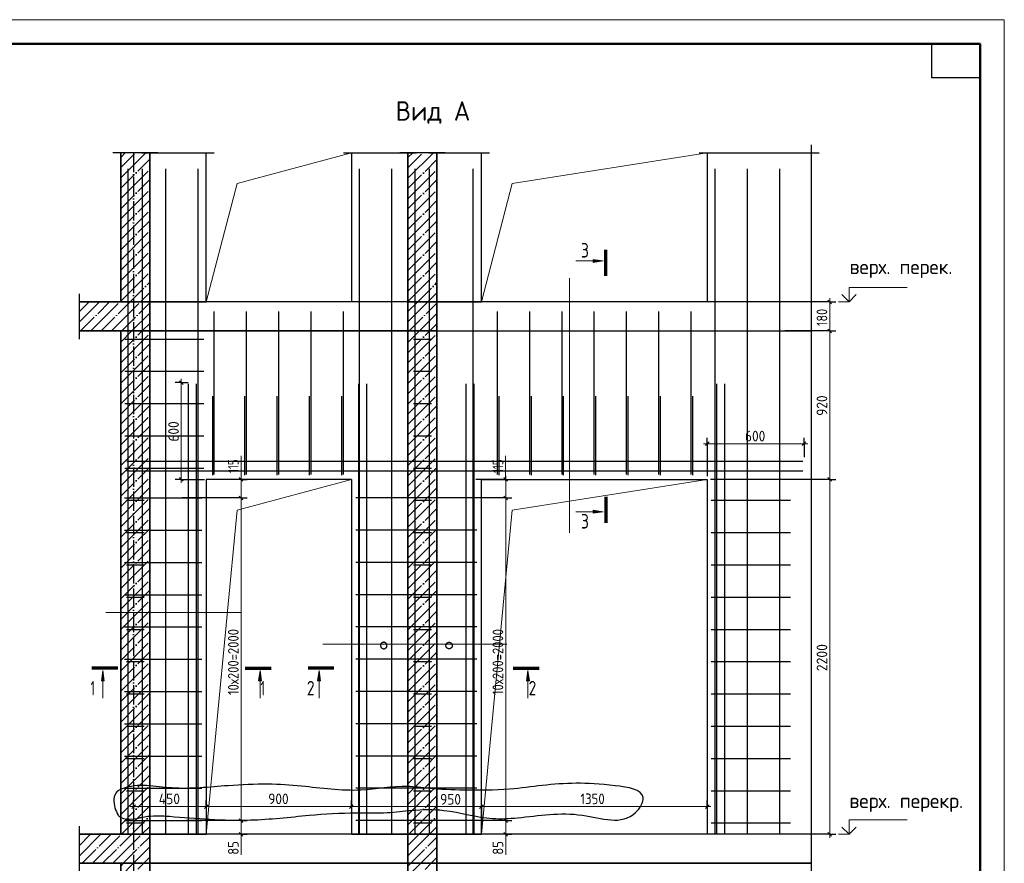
# Model space of a CAD drawing. Header units: millimetres. Extents: x -49773 to 2322955, y -3321 to 58485.
# Tile 254 of 256: x 1030300 to 1050641, y 39618 to 57049. Entities that reach past the tile are written whole.
import ezdxf

# ---------------------------------------------------------------- set-up
doc = ezdxf.new("R2010")
doc.units = ezdxf.units.MM
doc.linetypes.add('______11', pattern=[500, 400, -50, 0, -50])
doc.linetypes.add('______5', pattern=[1100, 800, -100, 100, -100])
for name, color, linetype, lineweight in [('Standard', 7, 'Continuous', 25), ('Арм.стержн. Арматура края', 96, 'Continuous', 35), ('Арм.стержн. вертикальными 1', 22, 'Continuous', 35), ('Арм.стержн. Доп. арматура', 180, 'Continuous', 35), ('Арм.стержн. Хомут', 240, 'Continuous', 35), ('Высотная отметки_ общее', 7, 'Continuous', 13), ('Перекрытие_ общее', 7, 'Continuous', 35), ('Размерная линия_ общее', 7, 'Continuous', 13), ('Стена_ общее', 7, 'Continuous', 35), ('тонкая', 7, 'Continuous', 25)]:
    doc.layers.add(name, color=color, linetype=linetype, lineweight=lineweight)
doc.layers.add('Осевая линия_ общее', color=7, linetype='______5', lineweight=13, true_color=0xa0a0a0)
doc.styles.add('ISOCPEUR', font='txt')

msp = doc.modelspace()

# ---------------------------------------------------------------- hatches: boundary and pattern name
at = {"layer": 'Standard', "linetype": 'Continuous', "lineweight": 13, "transparency": 33554687}
for points in [[(1042144.4, 52095.4), (1042354.4, 52065.4), (1042144.4, 52035.4)], [(1042144.4, 46913.6), (1042354.4, 46883.6), (1042144.4, 46853.6)], [(1031988.1, 43388.5), (1032018.1, 43598.5), (1032048.1, 43388.5)], [(1035236.6, 43388.5), (1035266.6, 43598.5), (1035296.6, 43388.5)], [(1036454.8, 43388.5), (1036484.8, 43598.5), (1036514.8, 43388.5)], [(1040769.9, 43388.5), (1040799.9, 43598.5), (1040829.9, 43388.5)]]:
    msp.add_hatch(color=7, dxfattribs=at).paths.add_polyline_path(points, flags=16)

# ---------------------------------------------------------------- linework, layer by layer
at = {"layer": 'Standard', "color": 7, "linetype": 'Continuous', "lineweight": 25, "transparency": 33554687}
for p, q in [((1046651.7, 54465.7), (1046651.7, 51051.4)), ((1033154, 54299), (1032220.6, 54299)), ((1032820.6, 54299), (1034320.6, 54299)), ((1036987.3, 54299), (1038487.3, 54299)), ((1039087.3, 54299), (1038154, 54299)), ((1038754, 54299), (1040004, 54299)), ((1044337.3, 54299), (1046818.4, 54299)), ((1031526.2, 51384.7), (1031526.2, 50451.4)), ((1046651.7, 51384.7), (1046651.7, 50451.4)), ((1046651.7, 50784.7), (1046651.7, 40051.4)), ((1031526.2, 40384.7), (1031526.2, 39451.4)), ((1046651.7, 40384.7), (1046651.7, 39451.4)), ((1046651.7, 39784.7), (1046651.7, 38900.6))]:
    msp.add_line(p, q, dxfattribs=at)
at = {"layer": 'Standard', "color": 253, "linetype": '______11', "lineweight": 35, "true_color": 0xababab, "transparency": 33554687}
for p, q in [((1032387.3, 53992.8), (1032693.6, 54299)), ((1032387.3, 53568.5), (1032987.3, 54168.5)), ((1038320.6, 53986.4), (1038633.3, 54299)), ((1038320.6, 53562.1), (1038920.6, 54162.1)), ((1032387.3, 53144.2), (1032987.3, 53744.2)), ((1038320.6, 53137.9), (1038920.6, 53737.9)), ((1032387.3, 52720), (1032987.3, 53320)), ((1038320.6, 52713.6), (1038920.6, 53313.6)), ((1032387.3, 52295.7), (1032987.3, 52895.7)), ((1038320.6, 52289.3), (1038920.6, 52889.3)), ((1032387.3, 51871.4), (1032987.3, 52471.4)), ((1038320.6, 51865.1), (1038920.6, 52465.1)), ((1032387.3, 51447.2), (1032987.3, 52047.2)), ((1038320.6, 51440.8), (1038920.6, 52040.8)), ((1032582.5, 51218), (1032987.3, 51622.9)), ((1038522.2, 51218), (1038920.6, 51616.5)), ((1032387.3, 50174.4), (1032831, 50618)), ((1032387.3, 50598.6), (1032406.7, 50618)), ((1038320.6, 50168), (1038770.7, 50618)), ((1038320.6, 50592.3), (1038346.4, 50618)), ((1032387.3, 49750.1), (1032987.3, 50350.1)), ((1038320.6, 49743.7), (1038920.6, 50343.7)), ((1032387.3, 49325.8), (1032987.3, 49925.8)), ((1038320.6, 49319.5), (1038920.6, 49919.5)), ((1032387.3, 48901.6), (1032987.3, 49501.6)), ((1038320.6, 48895.2), (1038920.6, 49495.2)), ((1032387.3, 48477.3), (1032987.3, 49077.3)), ((1038320.6, 48470.9), (1038920.6, 49071)), ((1032387.3, 48053.1), (1032987.3, 48653)), ((1038320.6, 48046.7), (1038920.6, 48646.7)), ((1032387.3, 47628.8), (1032987.3, 48228.8)), ((1038320.6, 47622.4), (1038920.6, 48222.4)), ((1032387.3, 47204.5), (1032987.3, 47804.5)), ((1038320.6, 47198.2), (1038920.6, 47798.2)), ((1032387.3, 46780.3), (1032987.3, 47380.3)), ((1038320.6, 46773.9), (1038920.6, 47373.9)), ((1032387.3, 46356), (1032987.3, 46956)), ((1038320.6, 46349.6), (1038920.6, 46949.6)), ((1032387.3, 45931.7), (1032987.3, 46531.7)), ((1038320.6, 45925.4), (1038920.6, 46525.4)), ((1032387.3, 45507.5), (1032987.3, 46107.5)), ((1038320.6, 45501.1), (1038920.6, 46101.1)), ((1032387.3, 45083.2), (1032987.3, 45683.2)), ((1038320.6, 45076.8), (1038920.6, 45676.8)), ((1032387.3, 44658.9), (1032987.3, 45258.9)), ((1038320.6, 44652.6), (1038920.6, 45252.6)), ((1032387.3, 44234.7), (1032987.3, 44834.7)), ((1038320.6, 44228.3), (1038920.6, 44828.3)), ((1032387.3, 43810.4), (1032987.3, 44410.4)), ((1038320.6, 43804), (1038920.6, 44404)), ((1032387.3, 43386.2), (1032987.3, 43986.1)), ((1038320.6, 43379.8), (1038920.6, 43979.8)), ((1032387.3, 42961.9), (1032987.3, 43561.9)), ((1038320.6, 42955.5), (1038920.6, 43555.5)), ((1032387.3, 42537.6), (1032987.3, 43137.6)), ((1038320.6, 42531.3), (1038920.6, 43131.3)), ((1032387.3, 42113.4), (1032987.3, 42713.4)), ((1038320.6, 42107), (1038920.6, 42707)), ((1032387.3, 41689.1), (1032987.3, 42289.1)), ((1038320.6, 41682.7), (1038920.6, 42282.7)), ((1032387.3, 41264.8), (1032987.3, 41864.8)), ((1038320.6, 41258.5), (1038920.6, 41858.5)), ((1032387.3, 40840.6), (1032987.3, 41440.6)), ((1038320.6, 40834.2), (1038920.6, 41434.2)), ((1032387.3, 40416.3), (1032987.3, 41016.3)), ((1038320.6, 40409.9), (1038920.6, 41009.9)), ((1032613.3, 40218), (1032987.3, 40592)), ((1038553, 40218), (1038920.6, 40585.7)), ((1032387.3, 39567.8), (1032437.6, 39618)), ((1032387.3, 39143.5), (1032861.9, 39618)), ((1038320.6, 39561.4), (1038377.3, 39618)), ((1038320.6, 39137.1), (1038801.6, 39618))]:
    msp.add_line(p, q, dxfattribs=at)
at = {"layer": 'Standard', "color": 253, "linetype": '______5', "lineweight": 35, "true_color": 0xababab, "transparency": 33554687}
for p, q in [((1032387.3, 53780.6), (1032905.7, 54299)), ((1032387.3, 54204.9), (1032481.4, 54299)), ((1038320.6, 53774.3), (1038845.4, 54299)), ((1038320.6, 54198.5), (1038421.1, 54299)), ((1032387.3, 53356.4), (1032987.3, 53956.4)), ((1038320.6, 53350), (1038920.6, 53950)), ((1032387.3, 52932.1), (1032987.3, 53532.1)), ((1038320.6, 52925.7), (1038920.6, 53525.7)), ((1032387.3, 52507.8), (1032987.3, 53107.8)), ((1038320.6, 52501.5), (1038920.6, 53101.5)), ((1032387.3, 52083.6), (1032987.3, 52683.6)), ((1038320.6, 52077.2), (1038920.6, 52677.2)), ((1032387.3, 51659.3), (1032987.3, 52259.3)), ((1038320.6, 51652.9), (1038920.6, 52252.9)), ((1032387.3, 51235), (1032987.3, 51835)), ((1038320.6, 51228.7), (1038920.6, 51828.7)), ((1032794.6, 51218), (1032987.3, 51410.8)), ((1038734.3, 51218), (1038920.6, 51404.4)), ((1032387.3, 50386.5), (1032618.9, 50618)), ((1032387.3, 49962.2), (1032987.3, 50562.2)), ((1038320.6, 50380.1), (1038558.5, 50618)), ((1038320.6, 49955.9), (1038920.6, 50555.9)), ((1032387.3, 49538), (1032987.3, 50138)), ((1038320.6, 49531.6), (1038920.6, 50131.6)), ((1032387.3, 49113.7), (1032987.3, 49713.7)), ((1038320.6, 49107.3), (1038920.6, 49707.3)), ((1032387.3, 48689.5), (1032987.3, 49289.5)), ((1038320.6, 48683.1), (1038920.6, 49283.1)), ((1032387.3, 48265.2), (1032987.3, 48865.2)), ((1038320.6, 48258.8), (1038920.6, 48858.8)), ((1032387.3, 47840.9), (1032987.3, 48440.9)), ((1038320.6, 47834.6), (1038920.6, 48434.6)), ((1032387.3, 47416.7), (1032987.3, 48016.7)), ((1038320.6, 47410.3), (1038920.6, 48010.3)), ((1032387.3, 46992.4), (1032987.3, 47592.4)), ((1038320.6, 46986), (1038920.6, 47586)), ((1032387.3, 46568.1), (1032987.3, 47168.1)), ((1038320.6, 46561.8), (1038920.6, 47161.8)), ((1032387.3, 46143.9), (1032987.3, 46743.9)), ((1038320.6, 46137.5), (1038920.6, 46737.5)), ((1032387.3, 45719.6), (1032987.3, 46319.6)), ((1038320.6, 45713.2), (1038920.6, 46313.2)), ((1032387.3, 45295.3), (1032987.3, 45895.3)), ((1038320.6, 45289), (1038920.6, 45889)), ((1032387.3, 44871.1), (1032987.3, 45471.1)), ((1038320.6, 44864.7), (1038920.6, 45464.7)), ((1032387.3, 44446.8), (1032987.3, 45046.8)), ((1038320.6, 44440.4), (1038920.6, 45040.4)), ((1032387.3, 44022.5), (1032987.3, 44622.5)), ((1038320.6, 44016.2), (1038920.6, 44616.2)), ((1032387.3, 43598.3), (1032987.3, 44198.3)), ((1038320.6, 43591.9), (1038920.6, 44191.9)), ((1032387.3, 43174), (1032987.3, 43774)), ((1038320.6, 43167.7), (1038920.6, 43767.7)), ((1032387.3, 42749.7), (1032987.3, 43349.7)), ((1038320.6, 42743.4), (1038920.6, 43343.4)), ((1032387.3, 42325.5), (1032987.3, 42925.5)), ((1038320.6, 42319.1), (1038920.6, 42919.1)), ((1032387.3, 41901.2), (1032987.3, 42501.2)), ((1038320.6, 41894.9), (1038920.6, 42494.9)), ((1032387.3, 41477), (1032987.3, 42077)), ((1038320.6, 41470.6), (1038920.6, 42070.6)), ((1032387.3, 41052.7), (1032987.3, 41652.7)), ((1038320.6, 41046.3), (1038920.6, 41646.3)), ((1032387.3, 40628.4), (1032987.3, 41228.4)), ((1038320.6, 40622.1), (1038920.6, 41222.1)), ((1032401.2, 40218), (1032987.3, 40804.2)), ((1038340.9, 40218), (1038920.6, 40797.8)), ((1032825.4, 40218), (1032987.3, 40379.9)), ((1038765.1, 40218), (1038920.6, 40373.5)), ((1032387.3, 39355.6), (1032649.7, 39618)), ((1038320.6, 39349.3), (1038589.4, 39618))]:
    msp.add_line(p, q, dxfattribs=at)
at = {"layer": 'Standard', "color": 7, "linetype": 'Continuous', "lineweight": 35, "transparency": 33554687}
for p, q in [((1032387.3, 54299), (1032387.3, 51218)), ((1032987.3, 51218), (1032987.3, 54299)), ((1038320.6, 54299), (1038320.6, 51218)), ((1038920.6, 51218), (1038920.6, 54299)), ((1032387.3, 51218), (1031526.2, 51218)), ((1032987.3, 50618), (1032987.3, 51218)), ((1038320.6, 51218), (1038320.6, 50618)), ((1038920.6, 50618), (1038920.6, 51218)), ((1031526.2, 50618), (1032387.3, 50618)), ((1032387.3, 50618), (1032387.3, 40218)), ((1032987.3, 40218), (1032987.3, 50618)), ((1038320.6, 50618), (1038320.6, 40218)), ((1038920.6, 40218), (1038920.6, 50618)), ((1032387.3, 40218), (1031526.2, 40218)), ((1032987.3, 39618), (1032987.3, 40218)), ((1038320.6, 40218), (1038320.6, 39618)), ((1038920.6, 39618), (1038920.6, 40218)), ((1031526.2, 39618), (1032387.3, 39618)), ((1032387.3, 39618), (1032387.3, 39067.3)), ((1032987.3, 39067.3), (1032987.3, 39618)), ((1038320.6, 39618), (1038320.6, 39067.3)), ((1038920.6, 39067.3), (1038920.6, 39618))]:
    msp.add_line(p, q, dxfattribs=at)
at = {"layer": 'Standard', "color": 7, "linetype": 'Continuous', "lineweight": 70, "transparency": 33554687}
for p, q in [((1042407.7, 51757.8), (1042407.7, 52293.8)), ((1042407.7, 47191.1), (1042407.7, 46655.1)), ((1032325.7, 43651.8), (1031789.7, 43651.8)), ((1034959, 43651.8), (1035495, 43651.8)), ((1036792.3, 43651.8), (1036256.4, 43651.8)), ((1040492.3, 43651.8), (1041028.3, 43651.8))]:
    msp.add_line(p, q, dxfattribs=at)
at = {"layer": 'Standard', "color": 7, "linetype": 'Continuous', "lineweight": 13, "transparency": 33554687}
for p, q in [((1042144.4, 52035.4), (1042144.4, 52095.4)), ((1042144.4, 52095.4), (1042354.4, 52065.4)), ((1042354.4, 52065.4), (1041789.1, 52065.4)), ((1042144.4, 52065.4), (1042129.4, 52065.4)), ((1042354.4, 52065.4), (1042144.4, 52035.4)), ((1042354.4, 52065.4), (1042354.4, 52065.4)), ((1042354.4, 52065.4), (1042354.4, 52065.4)), ((1042354.4, 52065.4), (1042354.4, 52065.4)), ((1042354.4, 46883.6), (1041789.1, 46883.6)), ((1042144.4, 46883.6), (1042129.4, 46883.6)), ((1042144.4, 46853.6), (1042144.4, 46913.6)), ((1042144.4, 46913.6), (1042354.4, 46883.6)), ((1042354.4, 46883.6), (1042144.4, 46853.6)), ((1042354.4, 46883.6), (1042354.4, 46883.6)), ((1042354.4, 46883.6), (1042354.4, 46883.6)), ((1042354.4, 46883.6), (1042354.4, 46883.6)), ((1031988.1, 43388.5), (1032018.1, 43598.5)), ((1032018.1, 43598.5), (1032018.1, 43033.1)), ((1032018.1, 43598.5), (1032018.1, 43598.5)), ((1032018.1, 43598.5), (1032018.1, 43598.5)), ((1032018.1, 43598.5), (1032018.1, 43598.5)), ((1032018.1, 43598.5), (1032048.1, 43388.5)), ((1035236.6, 43388.5), (1035266.6, 43598.5)), ((1035266.6, 43598.5), (1035266.6, 43033.1)), ((1035266.6, 43598.5), (1035266.6, 43598.5)), ((1035266.6, 43598.5), (1035266.6, 43598.5)), ((1035266.6, 43598.5), (1035266.6, 43598.5)), ((1035266.6, 43598.5), (1035296.6, 43388.5)), ((1036454.8, 43388.5), (1036484.8, 43598.5)), ((1036484.8, 43598.5), (1036484.8, 43033.1)), ((1036484.8, 43598.5), (1036484.8, 43598.5)), ((1036484.8, 43598.5), (1036484.8, 43598.5)), ((1036484.8, 43598.5), (1036484.8, 43598.5)), ((1036484.8, 43598.5), (1036514.8, 43388.5)), ((1040769.9, 43388.5), (1040799.9, 43598.5)), ((1040799.9, 43598.5), (1040799.9, 43033.1)), ((1040799.9, 43598.5), (1040799.9, 43598.5)), ((1040799.9, 43598.5), (1040799.9, 43598.5)), ((1040799.9, 43598.5), (1040799.9, 43598.5)), ((1040799.9, 43598.5), (1040829.9, 43388.5)), ((1032048.1, 43388.5), (1031988.1, 43388.5)), ((1032018.1, 43388.5), (1032018.1, 43373.5)), ((1035296.6, 43388.5), (1035236.6, 43388.5)), ((1035266.6, 43388.5), (1035266.6, 43373.5)), ((1036514.8, 43388.5), (1036454.8, 43388.5)), ((1036484.8, 43388.5), (1036484.8, 43373.5)), ((1040829.9, 43388.5), (1040769.9, 43388.5)), ((1040799.9, 43388.5), (1040799.9, 43373.5))]:
    msp.add_line(p, q, dxfattribs=at)
at = {"layer": 'Standard', "color": 52, "linetype": 'Continuous', "lineweight": 13, "transparency": 33554687}
for p, q in [((1041658.8, 51710.1), (1041658.8, 46443.4)), ((1032076.3, 44799), (1034876.3, 44799)), ((1036563.3, 44146.7), (1040363.3, 44146.7))]:
    msp.add_line(p, q, dxfattribs=at)
at = {"layer": 'Standard', "color": 253, "linetype": '______11', "lineweight": 13, "true_color": 0xababab, "transparency": 33554687}
for p, q in [((1031526.2, 51010.3), (1031733.9, 51218)), ((1031558.2, 50618), (1032158.2, 51218)), ((1031982.5, 50618), (1032582.4, 51218)), ((1032406.7, 50618), (1032987.3, 51198.6)), ((1038320.6, 51016.5), (1038522.2, 51218)), ((1038346.4, 50618), (1038920.6, 51192.3)), ((1032831, 50618), (1032987.3, 50774.4)), ((1038770.7, 50618), (1038920.6, 50768)), ((1031526.2, 39979.5), (1031764.8, 40218)), ((1031589.1, 39618), (1032189.1, 40218)), ((1032013.3, 39618), (1032613.3, 40218)), ((1032437.6, 39618), (1032987.3, 40167.8)), ((1038320.6, 39985.7), (1038553, 40218)), ((1038377.3, 39618), (1038920.6, 40161.4)), ((1032861.9, 39618), (1032987.3, 39743.5)), ((1038801.5, 39618), (1038920.6, 39737.1))]:
    msp.add_line(p, q, dxfattribs=at)
at = {"layer": 'Standard', "color": 253, "linetype": '______5', "lineweight": 13, "true_color": 0xababab, "transparency": 33554687}
for p, q in [((1031526.2, 50798.2), (1031946.1, 51218)), ((1031770.3, 50618), (1032370.3, 51218)), ((1032194.6, 50618), (1032794.6, 51218)), ((1038320.6, 50804.4), (1038734.3, 51218)), ((1032618.9, 50618), (1032987.3, 50986.5)), ((1038558.5, 50618), (1038920.6, 50980.1)), ((1031526.2, 40191.6), (1031552.7, 40218)), ((1031526.2, 39767.3), (1031976.9, 40218)), ((1031801.2, 39618), (1032401.2, 40218)), ((1032225.4, 39618), (1032825.4, 40218)), ((1038320.6, 40197.8), (1038340.9, 40218)), ((1038320.6, 39773.5), (1038765.2, 40218)), ((1032649.7, 39618), (1032987.3, 39955.6)), ((1038589.4, 39618), (1038920.6, 39949.3))]:
    msp.add_line(p, q, dxfattribs=at)
at = {"layer": 'Standard', "color": 7, "linetype": 'Continuous', "lineweight": 13, "transparency": 33554687}
msp.add_lwpolyline([(1008641.1, -2350.8), (1050641.1, -2350.8), (1050641.1, 57049.2), (1008641.1, 57049.2), (1008641.1, -2350.8)], close=True, dxfattribs=at)
at = {"layer": 'Standard', "color": 7, "linetype": 'Continuous', "lineweight": 50, "transparency": 33554687}
msp.add_lwpolyline([(1010641.1, 56549.2), (1050141.1, 56549.2), (1050141.1, -1850.8), (1010641.1, -1850.8), (1010641.1, 56549.2)], close=True, dxfattribs=at)
at = {"layer": 'Standard', "color": 7, "linetype": 'Continuous', "lineweight": 25, "transparency": 33554687}
msp.add_lwpolyline([(1050141.1, 56549.2), (1050141.1, 55849.2), (1049141.1, 55849.2), (1049141.1, 56549.2), (1050141.1, 56549.2)], close=True, dxfattribs=at)
at = {"layer": 'Standard', "color": 7, "linetype": 'Continuous', "lineweight": 13, "transparency": 33554687}
for points in [[(1034154, 51218), (1034790.4, 53662.6), (1037154, 54299)], [(1039837.3, 51218), (1040473.7, 53662.6), (1044504, 54299)], [(1034154, 40218), (1034790.4, 46915), (1037154, 47551.4)], [(1039837.3, 40218), (1040473.7, 46915), (1044504, 47551.4)]]:
    msp.add_lwpolyline(points, dxfattribs=at)
at = {"layer": 'Арм.стержн. Арматура края', "color": 4, "linetype": 'Continuous', "lineweight": 25, "transparency": 33554687}
for p, q in [((1032470.6, 50451.4), (1034104, 50451.4)), ((1032504, 50451.4), (1032870.6, 50451.4)), ((1038437.3, 50451.4), (1038804, 50451.4)), ((1032470.6, 49784.7), (1034104, 49784.7)), ((1032504, 49784.7), (1032870.6, 49784.7)), ((1038437.3, 49784.7), (1038804, 49784.7)), ((1034287.3, 47634.7), (1034287.3, 49268)), ((1034954, 47634.7), (1034954, 49268)), ((1035620.6, 47634.7), (1035620.6, 49268)), ((1036287.3, 47634.7), (1036287.3, 49268)), ((1036954, 47634.7), (1036954, 49268)), ((1040204, 47634.7), (1040204, 49268)), ((1040870.6, 47634.7), (1040870.6, 49268)), ((1041537.3, 47634.7), (1041537.3, 49268)), ((1042204, 47634.7), (1042204, 49268)), ((1042870.6, 47634.7), (1042870.6, 49268)), ((1043537.3, 47634.7), (1043537.3, 49268)), ((1044204, 47634.7), (1044204, 49268)), ((1032470.6, 49118), (1034104, 49118)), ((1032504, 49118), (1032870.6, 49118)), ((1038437.3, 49118), (1038804, 49118)), ((1032470.6, 48451.4), (1034104, 48451.4)), ((1032504, 48451.4), (1032870.6, 48451.4)), ((1038437.3, 48451.4), (1038804, 48451.4)), ((1032470.6, 47784.7), (1034104, 47784.7)), ((1032504, 47784.7), (1032870.6, 47784.7)), ((1038437.3, 47784.7), (1038804, 47784.7)), ((1032504, 47118), (1032870.6, 47118)), ((1038437.3, 47118), (1038804, 47118)), ((1044587.3, 47118), (1046220.6, 47118)), ((1032504, 46451.4), (1032870.6, 46451.4)), ((1038437.3, 46451.4), (1038804, 46451.4)), ((1044587.3, 46451.4), (1046220.6, 46451.4)), ((1032504, 45784.7), (1032870.6, 45784.7)), ((1038437.3, 45784.7), (1038804, 45784.7)), ((1044587.3, 45784.7), (1046220.6, 45784.7)), ((1032504, 45118), (1032870.6, 45118)), ((1038437.3, 45118), (1038804, 45118)), ((1044587.3, 45118), (1046220.6, 45118)), ((1032504, 44451.4), (1032870.6, 44451.4)), ((1038437.3, 44451.4), (1038804, 44451.4)), ((1044587.3, 44451.4), (1046220.6, 44451.4)), ((1032504, 43784.7), (1032870.6, 43784.7)), ((1038437.3, 43784.7), (1038804, 43784.7)), ((1044587.3, 43784.7), (1046220.6, 43784.7)), ((1032504, 43118), (1032870.6, 43118)), ((1038437.3, 43118), (1038804, 43118)), ((1044587.3, 43118), (1046220.6, 43118)), ((1032504, 42451.4), (1032870.6, 42451.4)), ((1038437.3, 42451.4), (1038804, 42451.4)), ((1044587.3, 42451.4), (1046220.6, 42451.4)), ((1032504, 41784.7), (1032870.6, 41784.7)), ((1038437.3, 41784.7), (1038804, 41784.7)), ((1044587.3, 41784.7), (1046220.6, 41784.7)), ((1032504, 41118), (1032870.6, 41118)), ((1038437.3, 41118), (1038804, 41118)), ((1044587.3, 41118), (1046220.6, 41118)), ((1032504, 40451.4), (1032870.6, 40451.4)), ((1038437.3, 40451.4), (1038804, 40451.4)), ((1044587.3, 40451.4), (1046220.6, 40451.4))]:
    msp.add_line(p, q, dxfattribs=at)
at = {"layer": 'Арм.стержн. вертикальными 1', "color": 4, "linetype": 'Continuous', "lineweight": 25, "transparency": 33554687}
for p, q in [((1032537.2, 40234.7), (1032537.2, 53968)), ((1032537.2, 40234.7), (1032537.2, 53968)), ((1032537.2, 40234.7), (1032537.2, 53968)), ((1032835.7, 40234.7), (1032835.7, 53968)), ((1032835.7, 40234.7), (1032835.7, 53968)), ((1032835.7, 40234.7), (1032835.7, 53968)), ((1033320.6, 40234.7), (1033320.6, 53968)), ((1033320.6, 40234.7), (1033320.6, 53968)), ((1033987.3, 40234.7), (1033987.3, 53968)), ((1033987.3, 40234.7), (1033987.3, 53968)), ((1037320.6, 40234.7), (1037320.6, 53968)), ((1037320.6, 40234.7), (1037320.6, 53968)), ((1037987.2, 40234.7), (1037987.2, 53968)), ((1037987.2, 40234.7), (1037987.2, 53968)), ((1038470.6, 40234.7), (1038470.6, 53968)), ((1038470.6, 40234.7), (1038470.6, 53968)), ((1038470.6, 40234.7), (1038470.6, 53968)), ((1038769, 40234.7), (1038769, 53968)), ((1038769, 40234.7), (1038769, 53968)), ((1038769, 40234.7), (1038769, 53968)), ((1039670.6, 40234.7), (1039670.6, 53968)), ((1039670.6, 40234.7), (1039670.6, 53968)), ((1044670.6, 40234.7), (1044670.6, 53968)), ((1044670.6, 40234.7), (1044670.6, 53968)), ((1045337.3, 40234.7), (1045337.3, 53968)), ((1045337.3, 40234.7), (1045337.3, 53968)), ((1046004, 40234.7), (1046004, 53968)), ((1046004, 40234.7), (1046004, 53968)), ((1034320.6, 47651.4), (1034320.6, 51018)), ((1034987.3, 47651.4), (1034987.3, 51018)), ((1035654, 47651.4), (1035654, 51018)), ((1036320.6, 47651.4), (1036320.6, 51018)), ((1036987.3, 47651.4), (1036987.3, 51018)), ((1040170.6, 47651.4), (1040170.6, 51018)), ((1040837.3, 47651.4), (1040837.3, 51018)), ((1041504, 47651.4), (1041504, 51018)), ((1042170.6, 47651.4), (1042170.6, 51018)), ((1042837.3, 47651.4), (1042837.3, 51018)), ((1043504, 47651.4), (1043504, 51018)), ((1044170.6, 47651.4), (1044170.6, 51018)), ((1034320.6, 47651.4), (1034320.6, 50751.4)), ((1034987.3, 47651.4), (1034987.3, 50751.4)), ((1035654, 47651.4), (1035654, 50751.4)), ((1036320.6, 47651.4), (1036320.6, 50751.4)), ((1036987.3, 47651.4), (1036987.3, 50751.4)), ((1040170.6, 47651.4), (1040170.6, 50751.4)), ((1040837.3, 47651.4), (1040837.3, 50751.4)), ((1041504, 47651.4), (1041504, 50751.4)), ((1042170.6, 47651.4), (1042170.6, 50751.4)), ((1042837.3, 47651.4), (1042837.3, 50751.4)), ((1043504, 47651.4), (1043504, 50751.4)), ((1044170.6, 47651.4), (1044170.6, 50751.4))]:
    msp.add_line(p, q, dxfattribs=at)
at = {"layer": 'Арм.стержн. Доп. арматура', "color": 211, "linetype": 'Continuous', "lineweight": 25, "true_color": 0xff54ff, "transparency": 33554687}
for p, q in [((1033787.3, 40241.4), (1033787.3, 49528)), ((1033787.3, 40241.4), (1033787.3, 49528)), ((1033954, 40241.4), (1033954, 49528)), ((1033954, 40241.4), (1033954, 49528)), ((1037304, 40241.4), (1037304, 49528)), ((1037304, 40241.4), (1037304, 49528)), ((1037470.6, 40241.4), (1037470.6, 49528)), ((1037470.6, 40241.4), (1037470.6, 49528)), ((1039520.6, 40241.4), (1039520.6, 49528)), ((1039520.6, 40241.4), (1039520.6, 49528)), ((1039687.3, 40241.4), (1039687.3, 49528)), ((1039687.3, 40241.4), (1039687.3, 49528)), ((1044704, 40241.4), (1044704, 49528)), ((1044704, 40241.4), (1044704, 49528)), ((1044870.6, 40241.4), (1044870.6, 49528)), ((1044870.6, 40241.4), (1044870.6, 49528)), ((1046480.6, 47918), (1032510.6, 47918)), ((1046480.6, 47918), (1032510.6, 47918)), ((1046480.6, 47718), (1032510.6, 47718)), ((1046480.6, 47718), (1032510.6, 47718))]:
    msp.add_line(p, q, dxfattribs=at)
at = {"layer": 'Арм.стержн. Хомут', "color": 40, "linetype": 'Continuous', "lineweight": 25, "transparency": 33554687}
for p, q in [((1032467.2, 47168), (1034060.6, 47168)), ((1039744, 47168), (1037247.3, 47168)), ((1032467.2, 46501.4), (1034060.6, 46501.4)), ((1039744, 46501.4), (1037247.3, 46501.4)), ((1032467.2, 45834.7), (1034060.6, 45834.7)), ((1039744, 45834.7), (1037247.3, 45834.7)), ((1032467.2, 45168), (1034060.6, 45168)), ((1039744, 45168), (1037247.3, 45168)), ((1032467.2, 44501.4), (1034060.6, 44501.4)), ((1039744, 44501.4), (1037247.3, 44501.4)), ((1032467.2, 43834.7), (1034060.6, 43834.7)), ((1039744, 43834.7), (1037247.3, 43834.7)), ((1032467.2, 43168), (1034060.6, 43168)), ((1039744, 43168), (1037247.3, 43168)), ((1032467.2, 42501.4), (1034060.6, 42501.4)), ((1039744, 42501.4), (1037247.3, 42501.4)), ((1032467.2, 41834.7), (1034060.6, 41834.7)), ((1039744, 41834.7), (1037247.3, 41834.7)), ((1032467.2, 41168), (1034060.6, 41168)), ((1039744, 41168), (1037247.3, 41168)), ((1032467.2, 40501.4), (1034060.6, 40501.4)), ((1039744, 40501.4), (1037247.3, 40501.4))]:
    msp.add_line(p, q, dxfattribs=at)
at = {"layer": 'Высотная отметки_ общее', "color": 7, "linetype": 'Continuous', "lineweight": 13, "transparency": 33554687}
for p, q in [((1047433.8, 51218), (1047433.8, 51518)), ((1047433.8, 51518), (1048633.8, 51518)), ((1047433.8, 51218), (1047283.8, 51368)), ((1047433.8, 51218), (1047583.8, 51368)), ((1047433.8, 51218), (1047433.8, 51218)), ((1047433.8, 51218), (1047433.8, 51218)), ((1047433.8, 51218), (1047433.8, 51218)), ((1047433.8, 51218), (1047433.8, 51218)), ((1047433.8, 40218), (1047433.8, 40518)), ((1047433.8, 40518), (1048633.8, 40518)), ((1047433.8, 40218), (1047283.8, 40368)), ((1047433.8, 40218), (1047583.8, 40368)), ((1047433.8, 40218), (1047213.4, 40218)), ((1047433.8, 40218), (1047433.8, 40218)), ((1047433.8, 40218), (1047433.8, 40218)), ((1047433.8, 40218), (1047433.8, 40218)), ((1047433.8, 40218), (1047433.8, 40218))]:
    msp.add_line(p, q, dxfattribs=at)
msp.add_lwpolyline([(1047433.8, 51218), (1047400, 51218), (1047400, 51218), (1047213.4, 51218)], dxfattribs=at)
at = {"layer": 'Осевая линия_ общее', "color": 253, "linetype": '______11', "lineweight": -3, "true_color": 0xa0a0a0, "transparency": 33554687}
msp.add_line((1032654, 54299), (1032654, 38932.7), dxfattribs=at)
at = {"layer": 'Перекрытие_ общее', "color": 7, "linetype": 'Continuous', "lineweight": 13, "transparency": 33554687}
for p, q in [((1032987.3, 51218), (1032387.3, 51218)), ((1038920.6, 51218), (1038320.6, 51218)), ((1032387.3, 50618), (1032987.3, 50618)), ((1038320.6, 50618), (1038920.6, 50618)), ((1032987.3, 40218), (1032387.3, 40218)), ((1038920.6, 40218), (1038320.6, 40218)), ((1032387.3, 39618), (1032987.3, 39618)), ((1038320.6, 39618), (1038920.6, 39618))]:
    msp.add_line(p, q, dxfattribs=at)
at = {"layer": 'Перекрытие_ общее', "color": 7, "linetype": 'Continuous', "lineweight": 25, "transparency": 33554687}
for p, q in [((1034154, 51218), (1032987.3, 51218)), ((1037154, 51218), (1034154, 51218)), ((1038320.6, 51218), (1037154, 51218)), ((1039837.3, 51218), (1038920.6, 51218)), ((1044504, 51218), (1039837.3, 51218)), ((1046651.7, 51218), (1044504, 51218)), ((1032987.3, 50618), (1038320.6, 50618)), ((1038920.6, 50618), (1046651.7, 50618)), ((1034154, 40218), (1032987.3, 40218)), ((1037154, 40218), (1034154, 40218)), ((1038320.6, 40218), (1037154, 40218)), ((1039837.3, 40218), (1038920.6, 40218)), ((1044504, 40218), (1039837.3, 40218)), ((1046651.7, 40218), (1044504, 40218)), ((1032987.3, 39618), (1038320.6, 39618)), ((1038920.6, 39618), (1046651.7, 39618))]:
    msp.add_line(p, q, dxfattribs=at)
at = {"layer": 'Размерная линия_ общее', "color": 7, "linetype": 'Continuous', "lineweight": 13, "transparency": 33554687}
for p, q in [((1047033.8, 51218), (1047033.8, 51293)), ((1047033.8, 50618), (1047033.8, 51218)), ((1047033.8, 47551.4), (1047033.8, 50618)), ((1033638.4, 49551.4), (1033638.4, 49626.4)), ((1044504, 48285.9), (1044429, 48285.9)), ((1044504, 48285.9), (1046504, 48285.9)), ((1046504, 48285.9), (1046579, 48285.9)), ((1034872.6, 47683.2), (1034872.6, 48035.2)), ((1040339.2, 47683.2), (1040339.2, 48035.2)), ((1034873, 47359.7), (1034872.6, 47683.2)), ((1034873, 47551.4), (1034873, 47626.4)), ((1040339.7, 47359.7), (1040339.2, 47683.2)), ((1040339.7, 47551.4), (1040339.7, 47626.4)), ((1033638.4, 47551.4), (1033638.4, 47476.4)), ((1034873, 47168), (1034873, 47551.4)), ((1040339.7, 47168), (1040339.7, 47551.4)), ((1034873, 40501.4), (1034873, 47168)), ((1040339.7, 40501.4), (1040339.7, 47168)), ((1032654, 40790), (1032579, 40790)), ((1032654, 40790), (1034154, 40790)), ((1034154, 40790), (1037154, 40790)), ((1037154, 40790), (1039837.3, 40790)), ((1039837.3, 40790), (1044504, 40790)), ((1044504, 40790), (1044579, 40790)), ((1034873, 40218), (1034873, 40501.4)), ((1040339.7, 40218), (1040339.7, 40501.4)), ((1034873, 40359.7), (1034872.8, 40080.3)), ((1040339.7, 40359.7), (1040339.5, 40080.3)), ((1034872.8, 40080.3), (1034872.8, 39794.3)), ((1034873, 40218), (1034873, 40143)), ((1040339.5, 40080.3), (1040339.5, 39794.3)), ((1040339.7, 40218), (1040339.7, 40143)), ((1047033.8, 40218), (1047033.8, 40143))]:
    msp.add_line(p, q, dxfattribs=at)
at = {"layer": 'Размерная линия_ общее', "color": 253, "linetype": 'Continuous', "lineweight": -3, "true_color": 0xa0a0a0, "transparency": 33554687}
for p, q in [((1047033.8, 51218), (1046120.9, 51218)), ((1047033.8, 51218), (1046908.9, 51218)), ((1047033.8, 51218), (1047158.8, 51218)), ((1047033.8, 50618), (1046908.9, 50618)), ((1047033.8, 50618), (1047158.8, 50618)), ((1033638.4, 49551.4), (1033513.4, 49551.4)), ((1033638.4, 49551.4), (1033763.4, 49551.4)), ((1033638.4, 49551.4), (1033780.6, 49551.4)), ((1044504, 48285.9), (1044504, 48410.9)), ((1044504, 48285.9), (1044504, 48160.9)), ((1044504, 48285.9), (1044504, 47618)), ((1046504, 48285.9), (1046504, 48410.9)), ((1046504, 48285.9), (1046504, 48160.9)), ((1046504, 48285.9), (1046504, 48008)), ((1033638.4, 47551.4), (1033513.4, 47551.4)), ((1033638.4, 47551.4), (1033763.4, 47551.4)), ((1033638.4, 47551.4), (1034120.6, 47551.4)), ((1034873, 47551.4), (1034748, 47551.4)), ((1034873, 47551.4), (1034998, 47551.4)), ((1040339.7, 47551.4), (1040214.7, 47551.4)), ((1040339.7, 47551.4), (1040464.7, 47551.4)), ((1047033.8, 47551.4), (1046908.9, 47551.4)), ((1047033.8, 47551.4), (1047158.8, 47551.4)), ((1034873, 47168), (1034748, 47168)), ((1034873, 47168), (1034998, 47168)), ((1040339.7, 47168), (1040214.7, 47168)), ((1040339.7, 47168), (1040464.7, 47168)), ((1032654, 40790), (1032654, 40915)), ((1034154, 40790), (1034154, 40915)), ((1037154, 40790), (1037154, 40915)), ((1039837.3, 40790), (1039837.3, 40915)), ((1044504, 40790), (1044504, 40915)), ((1032654, 40790), (1032654, 40665)), ((1032654, 40790), (1032654, 40284.7)), ((1034154, 40790), (1034154, 40665)), ((1034154, 40790), (1034154, 40284.7)), ((1037154, 40790), (1037154, 40665)), ((1037154, 40790), (1037154, 40284.7)), ((1039837.3, 40790), (1039837.3, 40665)), ((1039837.3, 40790), (1039837.3, 40284.7)), ((1044504, 40790), (1044504, 40665)), ((1044504, 40790), (1044504, 40284.7)), ((1034873, 40501.4), (1034748, 40501.4)), ((1034873, 40501.4), (1034998, 40501.4)), ((1040339.7, 40501.4), (1040214.7, 40501.4)), ((1040339.7, 40501.4), (1040464.7, 40501.4)), ((1034873, 40218), (1034748, 40218)), ((1034873, 40218), (1034998, 40218)), ((1040339.7, 40218), (1040214.7, 40218)), ((1040339.7, 40218), (1040464.7, 40218)), ((1047033.8, 40218), (1046202.9, 40218)), ((1047033.8, 40218), (1046908.9, 40218)), ((1047033.8, 40218), (1047158.8, 40218))]:
    msp.add_line(p, q, dxfattribs=at)
at = {"layer": 'Размерная линия_ общее', "color": 7, "linetype": 'Continuous', "lineweight": 25, "transparency": 33554687}
for p, q in [((1047071.4, 51180.5), (1046996.3, 51255.5)), ((1047071.4, 50580.5), (1046996.3, 50655.5)), ((1033675.9, 49513.9), (1033600.9, 49588.9)), ((1044466.5, 48248.4), (1044541.5, 48323.4)), ((1046466.5, 48248.4), (1046541.5, 48323.4)), ((1033675.9, 47513.9), (1033600.9, 47588.9)), ((1034910.5, 47513.9), (1034835.5, 47588.9)), ((1040377.2, 47513.9), (1040302.2, 47588.9)), ((1047071.4, 47513.9), (1046996.3, 47588.9)), ((1034910.5, 47130.5), (1034835.5, 47205.5)), ((1040377.2, 47130.5), (1040302.2, 47205.5)), ((1032616.5, 40752.5), (1032691.5, 40827.5)), ((1034116.5, 40752.5), (1034191.5, 40827.5)), ((1037116.5, 40752.5), (1037191.5, 40827.5)), ((1039799.8, 40752.5), (1039874.8, 40827.5)), ((1044466.5, 40752.5), (1044541.5, 40827.5)), ((1034910.5, 40463.9), (1034835.5, 40538.9)), ((1040377.2, 40463.9), (1040302.2, 40538.9)), ((1034910.5, 40180.5), (1034835.5, 40255.5)), ((1040377.2, 40180.5), (1040302.2, 40255.5)), ((1047071.4, 40180.5), (1046996.3, 40255.5))]:
    msp.add_line(p, q, dxfattribs=at)
at = {"layer": 'Размерная линия_ общее', "color": 253, "linetype": 'Continuous', "lineweight": -3, "true_color": 0xa0a0a0, "transparency": 33554687}
for points in [[(1047033.8, 50618), (1047016.8, 50618), (1047016.8, 50618), (1046107.4, 50618)], [(1034873, 47551.4), (1034855.6, 47551.4), (1034855.6, 47551.4), (1034254, 47551.4)], [(1040339.7, 47551.4), (1040322.2, 47551.4), (1040322.2, 47551.4), (1039720.6, 47551.4)], [(1047033.8, 47551.4), (1047016.8, 47551.4), (1047016.8, 47551.4), (1047016.8, 47551.4), (1047016.8, 47551.4), (1044570.6, 47551.4)], [(1034873, 47168), (1034855.6, 47168), (1034855.6, 47168), (1033653.2, 47168)], [(1040339.7, 47168), (1040322.3, 47168), (1040322.3, 47168), (1039119.9, 47168)], [(1034873, 40501.4), (1034855.9, 40501.4), (1034855.9, 40501.4), (1034855.8, 40501.4), (1034855.8, 40501.4), (1033747.2, 40501.4)], [(1040339.7, 40501.4), (1040322.5, 40501.4), (1040322.5, 40501.4), (1040322.5, 40501.4), (1040322.5, 40501.4), (1039213.9, 40501.4)], [(1034873, 40218), (1034855.8, 40218), (1034855.8, 40218), (1034855.8, 40218), (1034855.8, 40218), (1034254, 40218)], [(1040339.7, 40218), (1040322.5, 40218), (1040322.5, 40218), (1040322.5, 40218), (1040322.5, 40218), (1039720.6, 40218)]]:
    msp.add_lwpolyline(points, dxfattribs=at)
at = {"layer": 'Размерная линия_ общее', "color": 7, "linetype": 'Continuous', "lineweight": 13, "transparency": 33554687}
for points in [[(1033638.4, 47551.4), (1033638.4, 48240.3), (1033638.4, 48240.3), (1033638.4, 49551.4)], [(1047033.8, 40218), (1047033.8, 43640), (1047033.8, 43640), (1047033.8, 47551.4)]]:
    msp.add_lwpolyline(points, dxfattribs=at)
at = {"layer": 'Стена_ общее', "color": 7, "linetype": 'Continuous', "lineweight": 25, "transparency": 33554687}
for p, q in [((1034154, 51218), (1034154, 54299)), ((1037154, 54299), (1037154, 51218)), ((1039837.3, 51218), (1039837.3, 54299)), ((1044504, 54299), (1044504, 51218)), ((1032987.3, 51218), (1034154, 51218)), ((1038320.6, 51218), (1037154, 51218)), ((1038920.6, 51218), (1039837.3, 51218)), ((1046651.7, 51218), (1044504, 51218)), ((1038320.6, 50618), (1032987.3, 50618)), ((1038920.6, 50618), (1046651.7, 50618)), ((1034154, 47551.4), (1034154, 40218)), ((1037154, 47551.4), (1034154, 47551.4)), ((1037154, 47551.4), (1037154, 40218)), ((1039837.3, 40218), (1039837.3, 47551.4)), ((1039837.3, 47551.4), (1044504, 47551.4)), ((1044504, 47551.4), (1044504, 40218)), ((1037759.7, 44145.2), (1037757.2, 44138.6)), ((1037762.9, 44151.4), (1037759.7, 44145.2)), ((1037766.7, 44157.2), (1037762.9, 44151.4)), ((1037771.1, 44162.7), (1037766.7, 44157.2)), ((1037776, 44167.6), (1037771.1, 44162.7)), ((1037781.5, 44172), (1037776, 44167.6)), ((1037787.3, 44175.8), (1037781.5, 44172)), ((1037793.5, 44178.9), (1037787.3, 44175.8)), ((1037800, 44181.5), (1037793.5, 44178.9)), ((1037806.8, 44183.3), (1037800, 44181.5)), ((1037813.7, 44184.3), (1037806.8, 44183.3)), ((1037820.6, 44184.7), (1037813.7, 44184.3)), ((1037827.6, 44184.3), (1037820.6, 44184.7)), ((1037834.5, 44183.3), (1037827.6, 44184.3)), ((1037841.2, 44181.5), (1037834.5, 44183.3)), ((1037847.8, 44178.9), (1037841.2, 44181.5)), ((1037854, 44175.8), (1037847.8, 44178.9)), ((1037859.8, 44172), (1037854, 44175.8)), ((1037865.2, 44167.6), (1037859.8, 44172)), ((1037870.2, 44162.7), (1037865.2, 44167.6)), ((1037874.6, 44157.2), (1037870.2, 44162.7)), ((1037878.4, 44151.4), (1037874.6, 44157.2)), ((1037881.5, 44145.2), (1037878.4, 44151.4)), ((1037884, 44138.6), (1037881.5, 44145.2)), ((1039107.2, 44138.6), (1039109.7, 44145.2)), ((1039109.7, 44145.2), (1039112.9, 44151.4)), ((1039112.9, 44151.4), (1039116.7, 44157.2)), ((1039116.7, 44157.2), (1039121.1, 44162.7)), ((1039121.1, 44162.7), (1039126, 44167.6)), ((1039126, 44167.6), (1039131.5, 44172)), ((1039131.5, 44172), (1039137.3, 44175.8)), ((1039137.3, 44175.8), (1039143.5, 44178.9)), ((1039143.5, 44178.9), (1039150, 44181.5)), ((1039150, 44181.5), (1039156.8, 44183.3)), ((1039156.8, 44183.3), (1039163.7, 44184.3)), ((1039163.7, 44184.3), (1039170.6, 44184.7)), ((1039170.6, 44184.7), (1039177.6, 44184.3)), ((1039177.6, 44184.3), (1039184.5, 44183.3)), ((1039184.5, 44183.3), (1039191.2, 44181.5)), ((1039191.2, 44181.5), (1039197.8, 44178.9)), ((1039197.8, 44178.9), (1039204, 44175.8)), ((1039204, 44175.8), (1039209.8, 44172)), ((1039209.8, 44172), (1039215.3, 44167.6)), ((1039215.3, 44167.6), (1039220.2, 44162.7)), ((1039220.2, 44162.7), (1039224.6, 44157.2)), ((1039224.6, 44157.2), (1039228.4, 44151.4)), ((1039228.4, 44151.4), (1039231.5, 44145.2)), ((1039231.5, 44145.2), (1039234, 44138.6)), ((1037754.3, 44125), (1037754, 44118)), ((1037754, 44118), (1037754.3, 44111.1)), ((1037755.4, 44131.9), (1037754.3, 44125)), ((1037754.3, 44111.1), (1037755.4, 44104.2)), ((1037757.2, 44138.6), (1037755.4, 44131.9)), ((1037755.4, 44104.2), (1037757.2, 44097.4)), ((1037757.2, 44097.4), (1037759.7, 44090.9)), ((1037759.7, 44090.9), (1037762.9, 44084.7)), ((1037762.9, 44084.7), (1037766.7, 44078.9)), ((1037766.7, 44078.9), (1037771.1, 44073.4)), ((1037771.1, 44073.4), (1037776, 44068.5)), ((1037776, 44068.5), (1037781.5, 44064.1)), ((1037781.5, 44064.1), (1037787.3, 44060.3)), ((1037787.3, 44060.3), (1037793.5, 44057.1)), ((1037793.5, 44057.1), (1037800, 44054.6)), ((1037800, 44054.6), (1037806.8, 44052.8)), ((1037806.8, 44052.8), (1037813.7, 44051.7)), ((1037813.7, 44051.7), (1037820.6, 44051.4)), ((1037820.6, 44051.4), (1037827.6, 44051.7)), ((1037827.6, 44051.7), (1037834.5, 44052.8)), ((1037834.5, 44052.8), (1037841.2, 44054.6)), ((1037841.2, 44054.6), (1037847.8, 44057.1)), ((1037847.8, 44057.1), (1037854, 44060.3)), ((1037854, 44060.3), (1037859.8, 44064.1)), ((1037859.8, 44064.1), (1037865.2, 44068.5)), ((1037865.2, 44068.5), (1037870.2, 44073.4)), ((1037870.2, 44073.4), (1037874.6, 44078.9)), ((1037874.6, 44078.9), (1037878.4, 44084.7)), ((1037878.4, 44084.7), (1037881.5, 44090.9)), ((1037881.5, 44090.9), (1037884, 44097.4)), ((1037885.9, 44131.9), (1037884, 44138.6)), ((1037884, 44097.4), (1037885.9, 44104.2)), ((1037886.9, 44125), (1037885.9, 44131.9)), ((1037885.9, 44104.2), (1037886.9, 44111.1)), ((1037887.3, 44118), (1037886.9, 44125)), ((1037886.9, 44111.1), (1037887.3, 44118)), ((1039104, 44118), (1039104.3, 44125)), ((1039104.3, 44111.1), (1039104, 44118)), ((1039104.3, 44125), (1039105.4, 44131.9)), ((1039105.4, 44104.2), (1039104.3, 44111.1)), ((1039105.4, 44131.9), (1039107.2, 44138.6)), ((1039107.2, 44097.4), (1039105.4, 44104.2)), ((1039109.7, 44090.9), (1039107.2, 44097.4)), ((1039112.9, 44084.7), (1039109.7, 44090.9)), ((1039116.7, 44078.9), (1039112.9, 44084.7)), ((1039121.1, 44073.4), (1039116.7, 44078.9)), ((1039126, 44068.5), (1039121.1, 44073.4)), ((1039131.5, 44064.1), (1039126, 44068.5)), ((1039137.3, 44060.3), (1039131.5, 44064.1)), ((1039143.5, 44057.1), (1039137.3, 44060.3)), ((1039150, 44054.6), (1039143.5, 44057.1)), ((1039156.8, 44052.8), (1039150, 44054.6)), ((1039163.7, 44051.7), (1039156.8, 44052.8)), ((1039170.6, 44051.4), (1039163.7, 44051.7)), ((1039177.6, 44051.7), (1039170.6, 44051.4)), ((1039184.5, 44052.8), (1039177.6, 44051.7)), ((1039191.2, 44054.6), (1039184.5, 44052.8)), ((1039197.8, 44057.1), (1039191.2, 44054.6)), ((1039204, 44060.3), (1039197.8, 44057.1)), ((1039209.8, 44064.1), (1039204, 44060.3)), ((1039215.3, 44068.5), (1039209.8, 44064.1)), ((1039220.2, 44073.4), (1039215.3, 44068.5)), ((1039224.6, 44078.9), (1039220.2, 44073.4)), ((1039228.4, 44084.7), (1039224.6, 44078.9)), ((1039231.5, 44090.9), (1039228.4, 44084.7)), ((1039234, 44097.4), (1039231.5, 44090.9)), ((1039234, 44138.6), (1039235.8, 44131.9)), ((1039235.8, 44104.2), (1039234, 44097.4)), ((1039235.8, 44131.9), (1039236.9, 44125)), ((1039236.9, 44111.1), (1039235.8, 44104.2)), ((1039236.9, 44125), (1039237.3, 44118)), ((1039237.3, 44118), (1039236.9, 44111.1)), ((1032987.3, 40218), (1034154, 40218)), ((1037154, 40218), (1038320.6, 40218)), ((1038920.6, 40218), (1039837.3, 40218)), ((1046651.7, 40218), (1044504, 40218)), ((1038320.6, 39618), (1032987.3, 39618)), ((1046651.7, 39618), (1038920.6, 39618))]:
    msp.add_line(p, q, dxfattribs=at)
at = {"layer": 'Стена_ общее', "color": 7, "linetype": 'Continuous', "lineweight": 35, "transparency": 33554687}
for p, q in [((1032387.3, 51218), (1032987.3, 51218)), ((1038320.6, 51218), (1038920.6, 51218)), ((1032987.3, 50618), (1032387.3, 50618)), ((1038920.6, 50618), (1038320.6, 50618)), ((1032387.3, 40218), (1032987.3, 40218)), ((1038320.6, 40218), (1038920.6, 40218)), ((1032987.3, 39618), (1032387.3, 39618)), ((1038920.6, 39618), (1038320.6, 39618))]:
    msp.add_line(p, q, dxfattribs=at)
at = {"layer": 'тонкая'}
msp.add_spline([(1032330.6, 40610.9), (1032267.8, 40765.3), (1032308.5, 41095.9), (1032413.4, 41156.1), (1033440.1, 41175.6), (1034606.8, 41221.5), (1035432.2, 41252.1), (1036120, 41211.3), (1037347.9, 41129.8), (1038312.2, 41205.4), (1038749, 41165.4), (1039477.6, 41129.8), (1040420.2, 41150.2), (1041095.3, 41225.7), (1042600.8, 41221.5), (1043181.7, 40976.9), (1043023.7, 40666.1), (1041928.3, 40610.1), (1040583.2, 40559.1), (1040073.7, 40543.9), (1039064.5, 40712), (1038397.8, 40712), (1037893.1, 40666.1), (1037251.1, 40661), (1036278, 40610.1), (1035070.5, 40513.3), (1033394.2, 40588.7), (1032949.4, 40588.7), (1032385.6, 40573.1), (1032330.6, 40610.9)], degree=3, dxfattribs=at)

# ---------------------------------------------------------------- texts
at = {"layer": 'Standard', "color": 7, "linetype": 'Continuous', "lineweight": 35, "transparency": 33554687, "insert": (1038064.1, 54899.7), "char_height": 400, "width": 1669.067, "attachment_point": 7, "style": 'ISOCPEUR'}
msp.add_mtext('\\W0.95;Вид А', dxfattribs=at)
at = {"layer": 'Standard', "color": 7, "linetype": 'Continuous', "lineweight": 25, "transparency": 33554687, "char_height": 300, "attachment_point": 7, "style": 'ISOCPEUR'}
for s, insert, width in [('\\W0.78;3', (1041894.8, 52134), 326.407), ('\\W0.78;3', (1041894.8, 46534.9), 326.407), ('\\W0.56;1', (1031765.1, 43086.5), 233.343), ('\\W0.56;1', (1035279.6, 43086.5), 233.324), ('\\W0.78;2', (1036231.8, 43086.5), 326.407), ('\\W0.78;2', (1040812.9, 43086.5), 326.407)]:
    msp.add_mtext(s, dxfattribs=dict(at, insert=insert, width=width))
at = {"layer": 'Высотная отметки_ общее', "color": 7, "linetype": 'Continuous', "lineweight": 25, "transparency": 33554687, "char_height": 300, "attachment_point": 7, "style": 'ISOCPEUR'}
for s, insert, width in [('\\W0.97;верх. перек.', (1047445.1, 51710.9), 2394.323), ('\\W0.98;верх. перекр.', (1047439.9, 40679.2), 2604.486)]:
    msp.add_mtext(s, dxfattribs=dict(at, insert=insert, width=width))
at = {"layer": 'Размерная линия_ общее', "color": 7, "linetype": 'Continuous', "lineweight": 25, "transparency": 33554687, "char_height": 220, "attachment_point": 7, "rotation": 90, "style": 'ISOCPEUR'}
for s, insert, width in [('\\W0.83;180', (1046983.8, 50720.1), 508.571), ('\\W0.91;920', (1046983.8, 48864.7), 561.988), ('\\W0.91;600', (1033588.4, 48331.4), 561.981), ('\\W0.74;115', (1034822.6, 47683.2), 455.162), ('\\W0.74;115', (1040289.2, 47683.2), 455.162), ('\\W0.86;10х200=2000', (1034823, 43094.7), 1593.756), ('\\W0.86;10х200=2000', (1040289.7, 43094.7), 1593.756), ('\\W0.93;2200', (1046983.8, 43587.7), 718.087), ('\\W0.87;85', (1034822.8, 39794.3), 403.932), ('\\W0.87;85', (1040289.5, 39794.3), 403.932)]:
    msp.add_mtext(s, dxfattribs=dict(at, insert=insert, width=width))
at = {"layer": 'Размерная линия_ общее', "color": 7, "linetype": 'Continuous', "lineweight": 25, "transparency": 33554687, "char_height": 220, "attachment_point": 7, "style": 'ISOCPEUR'}
for s, insert, width in [('\\W0.91;600', (1045284, 48335.9), 561.996), ('\\W0.92;450', (1033173, 40840), 584.438), ('\\W0.91;900', (1035434, 40840), 561.988), ('{\\W0.9100;950}', (1038985.7, 40830.3), 561.988), ('{\\W0.8700;1350}', (1041884.6, 40840), 689.424)]:
    msp.add_mtext(s, dxfattribs=dict(at, insert=insert, width=width))

doc.saveas('drawing.dxf')
